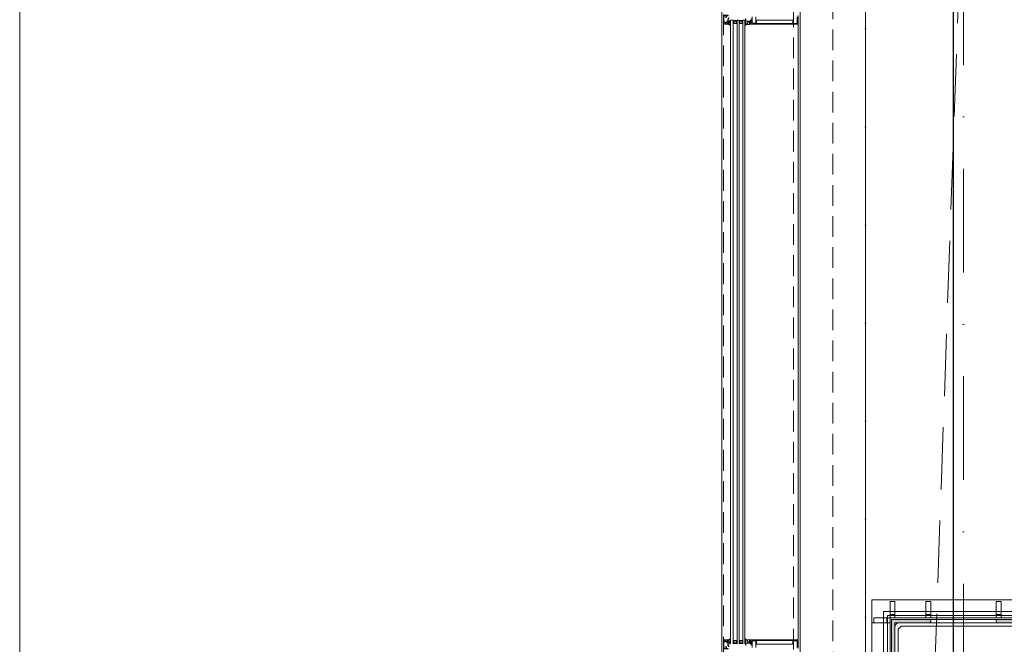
# Model space of a CAD drawing. Header units: millimetres. Extents: x 213386 to 459888, y 74252 to 208052.
# Tile 205 of 256: x 370888 to 373901, y 187476 to 189389. Entities that reach past the tile are written whole.
import ezdxf

# ---------------------------------------------------------------- set-up
doc = ezdxf.new("R2010")
doc.units = ezdxf.units.MM
for name, pattern in [('CK_Čerchovaná 50', [6, 3, -1.5, 0, -1.5]), ('DASHDOTX2', [2, 1, -0.5, 0, -0.5]), ('ČERCHOVANÁ', [25.4, 12.7, -6.35, 0, -6.35]), ('ČÁRKOVANÁ', [19.05, 12.7, -6.35])]:
    doc.linetypes.add(name, pattern=pattern)
doc.layers.get('Defpoints').update_dxf_attribs({"color": 255, "lineweight": 0})
for name, color, linetype, lineweight in [('FASÁDA DETAILNÍ', 255, 'Continuous', 0), ('HU-obrys', 255, 'Continuous', 0), ('HU-ocel pohled', 255, 'Continuous', 0), ('HU-ocel rez', 255, 'Continuous', 0), ('HU-osy', 255, 'DASHDOTX2', 0), ('HU-slaba odstin sedi 254', 255, 'Continuous', 0), ('KOTY 50', 255, 'Continuous', 0), ('NOVA', 255, 'Continuous', 0), ('NOVÁ TLUSTÁ', 255, 'Continuous', 0), ('OSY', 255, 'Continuous', 0), ('TENKA', 255, 'Continuous', 0), ('vzt-tenká', 2, 'Continuous', 20)]:
    doc.layers.add(name, color=color, linetype=linetype, lineweight=lineweight)
doc.layers.get('KOTY 50').off()
doc.styles.add('CS-ROMANS', font='romans.shx', dxfattribs={"width": 0.75, "oblique": 5})
doc.dimstyles.new('A_KÓTA_50', dxfattribs={"dimtxt": 110, "dimasz": 2, "dimexe": 100, "dimexo": 1500, "dimgap": 40, "dimtad": 1, "dimrnd": 1, "dimdsep": 46, "dimtxsty": 'CS-ROMANS', "dimblk": 'KOT_CARA20', "dimcen": 45, "dimse1": 1, "dimse2": 1, "dimclrd": 256, "dimclre": 256, "dimclrt": 256, "dimadec": 0, "dimazin": 0, "dimtfac": 1, "dimtix": 1, "dimtmove": 2, "dimatfit": 3, "dimldrblk": 'OBLIQUE', "dimfxl": 100, "dimtolj": 1, "dimarcsym": 0})

# ---------------------------------------------------------------- blocks, each defined once
blk = doc.blocks.new('284336')
for points in [[(-0.7, -9.6), (-10, -9.6, 0.414511), (-10.5, -10.1), (-10.5, -15.5, -1), (-11.7, -15.5), (-11.7, -9.6), (-12.7, -8.9, -0.668884), (-12.6, -8.2), (-12, -8, 0.766384), (-12, -7.2), (-12.6, -7, -0.76831), (-12.6, -6.2), (-12, -6, 0.766384), (-12, -5.2), (-12.6, -5, -0.76831), (-12.6, -4.2), (-12, -4, 0.766384), (-12, -3.2), (-12.6, -3, -0.877523), (-12.5, -2.2), (-12.1, -2.2, 0.698129), (-11.8, -1.5, -0.220231), (-12.9, 0.8), (-12.9, 3.5, -0.157143), (-12.8, 3.7), (-12.7, 3.4, -0.067482), (-12.5, 2.5, 0.393136), (-8.7, -1), (-6.1, -1, -0.414214), (-5.6, -1.5), (-5.6, -2.2, -0.267949), (-5.9, -2.6), (-6.4, -2.9, 0.267949), (-6.6, -3.4), (-6.6, -5.8, 0.267949), (-6.4, -6.3), (-5.9, -6.6, -0.267949), (-5.6, -7), (-5.6, -8.1, 0.414215), (-5.1, -8.6), (-0.4, -8.6), (-0.4, -9.3, -0.414212), (-0.7, -9.6)], [(-0.4, 0), (-0.4, -2, 0.990243), (-0.4, -3), (0.9, -3, 0.414214), (1.2, -2.7), (1.2, -2.6, -0.668123), (1.7, -2.4), (2.7, -3.4, -0.199004), (2.9, -3.8), (2.9, -5.4, -0.199038), (2.7, -5.8), (1.7, -6.8, -0.668191), (1.2, -6.6), (1.2, -6.5, 0.414214), (0.9, -6.2), (-0.4, -6.2, 0.990269), (-0.4, -7.2), (-0.4, -8.6), (-5.1, -8.6, -0.414215), (-5.6, -8.1), (-5.6, -7, 0.267949), (-5.8, -6.6), (-6.3, -6.3, -0.267949), (-6.6, -5.8), (-6.6, -3.4, -0.267949), (-6.3, -3), (-5.8, -2.7, 0.267949), (-5.6, -2.2), (-5.6, -1.5, 0.414214), (-6.1, -1), (-8.7, -1, -0.393156), (-12.5, 2.5, 0.067572), (-12.7, 3.4), (-12.8, 3.7, -0.637545), (-12.1, 3.5), (-11.9, 2.5, 0.344315), (-10.1, 0.9), (0, 0.4, -0.406913), (0.4, 0), (-0.4, 0)], [(1.7, -4.3, 0.414235), (1.2, -3.8), (-0.7, -3.8, 0.414214), (-1.2, -4.3), (-1.2, -4.9, 0.414214), (-0.7, -5.4), (1.2, -5.4, 0.414235), (1.7, -4.9), (1.7, -4.3)]]:
    blk.add_lwpolyline(points, format="xyb", close=True)
blk = doc.blocks.new('433270')
blk.add_lwpolyline([(1, 0, 0.414364), (0, -1), (0, -1.4, 0.255924), (0.2, -1.8, -0.547723), (0.2, -3.2, 0.255924), (0, -3.6), (0, -14.6, 0.414214), (0.3, -14.9), (1.2, -14.9, 0.414214), (1.7, -14.4), (1.7, -10.3, -0.414214), (2, -10), (6, -10, 0.414248), (7, -9), (7, -7.7, 0.414179), (6.5, -7.2), (5.7, -7.2, 0.414232), (5.4, -7.5), (5.4, -8.2, -0.414198), (5.1, -8.5), (2.8, -8.5, -0.414204), (1.8, -7.5), (1.8, -4.5, -0.147432), (2, -3.9, 0.147461), (2.4, -2.5), (2.4, -2.3, -0.414214), (2.9, -1.8), (21.9, -1.8, -0.668178), (22.2, -2.7), (22.2, -2.7, 1), (21.6, -3.3), (21.5, -3.4, 0.198912), (21.4, -3.7), (21.4, -4, 0.414214), (22.1, -4.7), (22.4, -4.7, 0.576988), (22.6, -4.3, -0.311246), (24.6, -4.3, 0.576988), (24.8, -4.7), (25.3, -4.7, -0.260065), (25.3, -6.6), (24.8, -6.6, 0.576988), (24.6, -7.1, -0.311246), (22.6, -7.1, 0.576988), (22.4, -6.6), (22.1, -6.6, 0.414214), (21.4, -7.3), (21.4, -7.6, 0.267949), (21.6, -8), (21.9, -8.2, -0.637047), (21.7, -10), (19.8, -10.7, 0.315299), (19.5, -11.2), (19.5, -11.5, 0.520567), (20.2, -12), (22.8, -11, -0.520567), (23.5, -11.5), (23.5, -12.5, 0.414062), (24, -13), (25, -13, 0.414186), (25.5, -12.5), (25.5, -11.5, -0.414182), (26, -11), (27, -11, 0.414214), (27.5, -10.5), (27.5, -0.5, 0.414214), (27, 0), (1, 0)], format="xyb", close=True)
blk = doc.blocks.new('284325')
for points in [[(0.8, -5.2, -0.560316), (0.9, -4.7), (1.9, -4.4, 0.3153), (2.1, -4.1), (2.1, -1.9, 0.451558), (1.8, -1.6), (0.9, -1.7, -0.399586), (0.6, -1.5), (0.3, -0.1, -0.415977), (0.5, 0.3, 0.024107), (6.1, 1.2, 0.076636), (9, 2.3, -0.577615), (10.8, 1.3), (10, 1.4, 0.283171), (9.1, 0.9, -0.168429), (7.1, -0.7), (5.9, -1.2, 0.315302), (5.2, -2.1), (5.2, -4.2, 0.269719), (6.8, -6.8, -0.194797), (10.2, -11.5, -0.342663), (9.2, -11.2, 0.119207), (5.4, -7.6, 0.578571), (3.6, -8.6), (3.6, -11.8, 0.176415), (6.2, -18.7, -1), (5.2, -19.5, -0.176415), (2.4, -11.8), (2.4, -8.9, 0.208286), (0.8, -5.2)], [(9, -6.7), (10.3, -8.8, -0.134555), (10.8, -10.6, -0.339795), (10.2, -11.5, 0.194788), (6.8, -6.8, -0.269736), (5.2, -4.2), (5.2, -2.1, -0.315302), (5.9, -1.2), (7.1, -0.7, 0.168429), (9.1, 0.9, -0.283167), (10, 1.4), (10.8, 1.3), (10.8, -0.7, -0.070852), (10.7, -1.3), (9.9, -3.9, -0.241839), (9.1, -4.8), (7.9, -5.2, 0.836024), (8.1, -6.2), (8.1, -6.2, -0.255349), (9, -6.7)]]:
    blk.add_lwpolyline(points, format="xyb", close=True)
blk = doc.blocks.new('A$C29162560')
at = {"layer": 'FASÁDA DETAILNÍ'}
for p, q in [((-913, -14454.5), (-913, -12545.5)), ((-913, -12545.5), (-905, -12545.5)), ((-905, -12545.5), (-913, -12545.5)), ((-905, -12545.5), (-905, -14454.5)), ((-893, -14454.5), (-893, -12545.5)), ((-893, -12545.5), (-887, -12545.5)), ((-887, -12545.5), (-893, -12545.5)), ((-887, -12545.5), (-887, -14454.5)), ((-875, -14454.5), (-875, -12545.5)), ((-875, -12545.5), (-869, -12545.5)), ((-869, -12545.5), (-875, -12545.5)), ((-869, -12545.5), (-869, -14454.5)), ((-706, -12543.7), (-706, -14443.5))]:
    blk.add_line(p, q, dxfattribs=at)
for points in [[(25640, -21740), (-940, -21740), (-940, 1940), (25640, 1940)], [(25400, -21500), (-700, -21500), (-700, 1700), (25400, 1700)], [(-894, -12555.5), (-894, -12549.5), (-896, -12547.5), (-902, -12547.5), (-904, -12549.5), (-904, -12555.5), (-899.5, -12555.5), (-899.5, -12555), (-898.5, -12555), (-898.5, -12555.5)], [(-903, -12554.5), (-895, -12554.5), (-895, -12549.9), (-896.4, -12548.5), (-901.4, -12548.5), (-903, -12549.9)], [(-876, -12555.5), (-876, -12549.5), (-878, -12547.5), (-884, -12547.5), (-886, -12549.5), (-886, -12555.5), (-881.5, -12555.5), (-881.5, -12555), (-880.5, -12555), (-880.5, -12555.5)], [(-885, -12554.5), (-877, -12554.5), (-877, -12549.9), (-878.4, -12548.5), (-883.4, -12548.5), (-885, -12549.9)], [(-894, -14444.5), (-894, -14450.5), (-896, -14452.5), (-902, -14452.5), (-904, -14450.5), (-904, -14444.5), (-899.5, -14444.5), (-899.5, -14445), (-898.5, -14445), (-898.5, -14444.5)], [(-903, -14445.5), (-895, -14445.5), (-895, -14450.1), (-896.4, -14451.5), (-901.4, -14451.5), (-903, -14450.1)], [(-876, -14444.5), (-876, -14450.5), (-878, -14452.5), (-884, -14452.5), (-886, -14450.5), (-886, -14444.5), (-881.5, -14444.5), (-881.5, -14445), (-880.5, -14445), (-880.5, -14444.5)], [(-885, -14445.5), (-877, -14445.5), (-877, -14450.1), (-878.4, -14451.5), (-883.4, -14451.5), (-885, -14450.1)]]:
    blk.add_lwpolyline(points, close=True, dxfattribs=at)
at = {"layer": 'FASÁDA DETAILNÍ', "linetype": 'ČÁRKOVANÁ', "ltscale": 5}
for points in [[(25635, -21735), (-935, -21735), (-935, 1935), (25635, 1935)], [(25420, -21520), (-720, -21520), (-720, 1720), (25420, 1720)], [(25300, -21400), (-600, -21400), (-600, 1600), (25300, 1600)]]:
    blk.add_lwpolyline(points, close=True, dxfattribs=at)
at = {"layer": 'FASÁDA DETAILNÍ'}
for points in [[(-846.5, -12534.6), (-846.5, -12553, 0.414214), (-845, -12554.5), (-841.5, -12554.5, 0.399985), (-840.5, -12554.5), (-836.8, -12554.5, 0.414214), (-835.3, -12553), (-835.3, -12534.6, -0.13165)], [(-720.2, -12534.7), (-720.2, -12553.5, 0.414232), (-718.7, -12555), (-715, -12555, 0.399985), (-714, -12555), (-710.5, -12555, 0.414232), (-709, -12553.5), (-709, -12534.7, -0.116937)], [(-706, -12531), (-706, -12556.5, -0.414214), (-707, -12557.5), (-707, -12557.5), (-855.5, -12557.5, -0.414214), (-856, -12557), (-856, -12555.7, -0.41422), (-855.5, -12555.2), (-855, -12555.2), (-855, -12556.2), (-850.5, -12556.2, 0.414214), (-849.5, -12555.2), (-849.5, -12550.5, 0.414214), (-850.5, -12549.5), (-855, -12549.5), (-855, -12551.2), (-855.5, -12551.2, -0.414201), (-856, -12550.7), (-856, -12548.7, -0.414214), (-855.5, -12548.2), (-853.4, -12548.2, 0.414214), (-852.9, -12547.7), (-852.9, -12545.9), (-851.6, -12545.9), (-851.6, -12547.1), (-849.8, -12547.1, 0.414214), (-849.5, -12546.8), (-849.5, -12541.5, 0.414167)], [(-846.5, -14465.4), (-846.5, -14447, -0.414214), (-845, -14445.5), (-841.5, -14445.5, -0.399985), (-840.5, -14445.5), (-836.8, -14445.5, -0.414214), (-835.3, -14447), (-835.3, -14465.4, 0.13165)], [(-720.2, -14465.3), (-720.2, -14446.5, -0.414232), (-718.7, -14445), (-715, -14445, -0.399985), (-714, -14445), (-710.5, -14445, -0.414232), (-709, -14446.5), (-709, -14465.3, 0.116937)], [(-706, -14469), (-706, -14443.5, 0.414214), (-707, -14442.5), (-707, -14442.5), (-855.5, -14442.5, 0.414214), (-856, -14443), (-856, -14444.3, 0.41422), (-855.5, -14444.8), (-855, -14444.8), (-855, -14443.8), (-850.5, -14443.8, -0.414214), (-849.5, -14444.8), (-849.5, -14449.5, -0.414214), (-850.5, -14450.5), (-855, -14450.5), (-855, -14448.8), (-855.5, -14448.8, 0.414201), (-856, -14449.3), (-856, -14451.3, 0.414214), (-855.5, -14451.8), (-853.4, -14451.8, -0.414214), (-852.9, -14452.3), (-852.9, -14454.1), (-851.6, -14454.1), (-851.6, -14452.9), (-849.8, -14452.9, -0.414214), (-849.5, -14453.2), (-849.5, -14458.5, -0.414167)]]:
    blk.add_lwpolyline(points, format="xyb", dxfattribs=at)
for points in [[(-832.8, -12555.4), (-722.7, -12555.4, 0.414214), (-722.2, -12554.9), (-722.2, -12545.2, 0.414214), (-722.7, -12544.7), (-832.8, -12544.7, 0.414214), (-833.3, -12545.2), (-833.3, -12554.9, 0.414214), (-832.8, -12555.4)], [(-832.8, -14444.6), (-722.7, -14444.6, -0.414214), (-722.2, -14445.1), (-722.2, -14454.8, -0.414214), (-722.7, -14455.3), (-832.8, -14455.3, -0.414214), (-833.3, -14454.8), (-833.3, -14445.1, -0.414214), (-832.8, -14444.6)]]:
    blk.add_lwpolyline(points, format="xyb", close=True, dxfattribs=at)
for centre, radius, start, end in [((-899, -12523.6), 22.7, 254.6728, 285.3272), ((-903.6, -12551.1), 3.55, 67.2938, 112.409), ((-903.8, -12550.7), 2.9, 65.3067, 115.2952), ((-903.9, -12550.3), 2.25, 61.5273, 118.4028), ((-904.1, -12550.1), 1.71, 57.2949, 122.6857), ((-904.2, -12549.9), 1.26, 51.9656, 128.4996), ((-904.4, -12549.8), 0.879, 43.9949, 136.4964), ((-904.5, -12549.9), 0.596, 33.0366, 146.9634), ((-904.5, -12550.1), 0.596, 33.0366, 146.9634), ((-904.5, -12550.4), 0.596, 33.0366, 146.9634), ((-904.5, -12550.7), 0.596, 33.0366, 146.9634), ((-904.5, -12551), 0.596, 33.0366, 146.9634), ((-904.5, -12551.3), 0.596, 33.0366, 146.9634), ((-904.5, -12551.6), 0.596, 33.0366, 146.9634), ((-904.5, -12551.9), 0.596, 33.0366, 146.9634), ((-904.5, -12552.2), 0.596, 33.0366, 146.9634), ((-904.5, -12552.5), 0.596, 33.0366, 146.9634), ((-904.5, -12552.8), 0.596, 33.0366, 146.9634), ((-904.5, -12553.1), 0.596, 33.0366, 146.9634), ((-904.5, -12553.4), 0.596, 33.0366, 146.9634), ((-894.4, -12551.1), 3.55, 67.591, 112.7062), ((-894.2, -12550.7), 2.9, 64.7048, 114.6933), ((-894.1, -12550.3), 2.25, 61.5972, 118.4727), ((-893.9, -12550.1), 1.71, 57.3143, 122.7051), ((-893.8, -12549.9), 1.26, 51.5004, 128.0344), ((-893.6, -12549.8), 0.879, 43.5036, 136.0051), ((-893.5, -12549.9), 0.596, 33.0366, 146.9634), ((-893.5, -12550.1), 0.596, 33.0366, 146.9634), ((-893.5, -12550.4), 0.596, 33.0366, 146.9634), ((-893.5, -12550.7), 0.596, 33.0366, 146.9634), ((-893.5, -12551), 0.596, 33.0366, 146.9634), ((-893.5, -12551.3), 0.596, 33.0366, 146.9634), ((-893.5, -12551.6), 0.596, 33.0366, 146.9634), ((-893.5, -12551.9), 0.596, 33.0366, 146.9634), ((-893.5, -12552.2), 0.596, 33.0366, 146.9634), ((-893.5, -12552.5), 0.596, 33.0366, 146.9634), ((-893.5, -12552.8), 0.596, 33.0366, 146.9634), ((-893.5, -12553.1), 0.596, 33.0366, 146.9634), ((-893.5, -12553.4), 0.596, 33.0366, 146.9634), ((-881, -12523.6), 22.7, 254.6728, 285.3272), ((-885.6, -12551.1), 3.55, 67.2938, 112.409), ((-885.8, -12550.7), 2.9, 65.3067, 115.2952), ((-885.9, -12550.3), 2.25, 61.5273, 118.4028), ((-886.1, -12550.1), 1.71, 57.2949, 122.6857), ((-886.2, -12549.9), 1.26, 51.9656, 128.4996), ((-886.4, -12549.8), 0.879, 43.9949, 136.4964), ((-886.5, -12549.9), 0.596, 33.0366, 146.9634), ((-886.5, -12550.1), 0.596, 33.0366, 146.9634), ((-886.5, -12550.4), 0.596, 33.0366, 146.9634), ((-886.5, -12550.7), 0.596, 33.0366, 146.9634), ((-886.5, -12551), 0.596, 33.0366, 146.9634), ((-886.5, -12551.3), 0.596, 33.0366, 146.9634), ((-886.5, -12551.6), 0.596, 33.0366, 146.9634), ((-886.5, -12551.9), 0.596, 33.0366, 146.9634), ((-886.5, -12552.2), 0.596, 33.0366, 146.9634), ((-886.5, -12552.5), 0.596, 33.0366, 146.9634), ((-886.5, -12552.8), 0.596, 33.0366, 146.9634), ((-886.5, -12553.1), 0.596, 33.0366, 146.9634), ((-886.5, -12553.4), 0.596, 33.0366, 146.9634), ((-876.4, -12551.1), 3.55, 67.591, 112.7062), ((-876.2, -12550.7), 2.9, 64.7048, 114.6933), ((-876.1, -12550.3), 2.25, 61.5972, 118.4727), ((-875.9, -12550.1), 1.71, 57.3143, 122.7051), ((-875.8, -12549.9), 1.26, 51.5004, 128.0344), ((-875.6, -12549.8), 0.879, 43.5036, 136.0051), ((-875.5, -12549.9), 0.596, 33.0366, 146.9634), ((-875.5, -12550.1), 0.596, 33.0366, 146.9634), ((-875.5, -12550.4), 0.596, 33.0366, 146.9634), ((-875.5, -12550.7), 0.596, 33.0366, 146.9634), ((-875.5, -12551), 0.596, 33.0366, 146.9634), ((-875.5, -12551.3), 0.596, 33.0366, 146.9634), ((-875.5, -12551.6), 0.596, 33.0366, 146.9634), ((-875.5, -12551.9), 0.596, 33.0366, 146.9634), ((-875.5, -12552.2), 0.596, 33.0366, 146.9634), ((-875.5, -12552.5), 0.596, 33.0366, 146.9634), ((-875.5, -12552.8), 0.596, 33.0366, 146.9634), ((-875.5, -12553.1), 0.596, 33.0366, 146.9634), ((-875.5, -12553.4), 0.596, 33.0366, 146.9634), ((-904.5, -14446.6), 0.596, 213.0366, 326.9634), ((-904.5, -14446.9), 0.596, 213.0366, 326.9634), ((-904.5, -14447.2), 0.596, 213.0366, 326.9634), ((-904.5, -14447.5), 0.596, 213.0366, 326.9634), ((-904.5, -14447.8), 0.596, 213.0366, 326.9634), ((-904.5, -14448.1), 0.596, 213.0366, 326.9634), ((-904.5, -14448.4), 0.596, 213.0366, 326.9634), ((-904.5, -14448.7), 0.596, 213.0366, 326.9634), ((-904.5, -14449), 0.596, 213.0366, 326.9634), ((-904.5, -14449.3), 0.596, 213.0366, 326.9634), ((-904.5, -14449.6), 0.596, 213.0366, 326.9634), ((-904.5, -14449.9), 0.596, 213.0366, 326.9634), ((-904.5, -14450.1), 0.596, 213.0366, 326.9634), ((-904.4, -14450.2), 0.879, 223.5036, 316.0051), ((-904.2, -14450.1), 1.26, 231.5004, 308.0344), ((-904.1, -14449.9), 1.71, 237.3143, 302.7051), ((-903.9, -14449.7), 2.25, 241.5972, 298.4727), ((-903.8, -14449.3), 2.9, 244.7048, 294.6933), ((-903.6, -14448.9), 3.55, 247.591, 292.7062), ((-899, -14476.4), 22.7, 74.6728, 105.3272), ((-894.4, -14448.9), 3.55, 247.2938, 292.409), ((-894.2, -14449.3), 2.9, 245.3067, 295.2952), ((-894.1, -14449.7), 2.25, 241.5273, 298.4028), ((-893.9, -14449.9), 1.71, 237.2949, 302.6857), ((-893.8, -14450.1), 1.26, 231.9656, 308.4996), ((-893.6, -14450.2), 0.879, 223.9949, 316.4964), ((-893.5, -14446.6), 0.596, 213.0366, 326.9634), ((-893.5, -14446.9), 0.596, 213.0366, 326.9634), ((-893.5, -14447.2), 0.596, 213.0366, 326.9634), ((-893.5, -14447.5), 0.596, 213.0366, 326.9634), ((-893.5, -14447.8), 0.596, 213.0366, 326.9634), ((-893.5, -14448.1), 0.596, 213.0366, 326.9634), ((-893.5, -14448.4), 0.596, 213.0366, 326.9634), ((-893.5, -14448.7), 0.596, 213.0366, 326.9634), ((-893.5, -14449), 0.596, 213.0366, 326.9634), ((-893.5, -14449.3), 0.596, 213.0366, 326.9634), ((-893.5, -14449.6), 0.596, 213.0366, 326.9634), ((-893.5, -14449.9), 0.596, 213.0366, 326.9634), ((-893.5, -14450.1), 0.596, 213.0366, 326.9634), ((-886.5, -14446.6), 0.596, 213.0366, 326.9634), ((-886.5, -14446.9), 0.596, 213.0366, 326.9634), ((-886.5, -14447.2), 0.596, 213.0366, 326.9634), ((-886.5, -14447.5), 0.596, 213.0366, 326.9634), ((-886.5, -14447.8), 0.596, 213.0366, 326.9634), ((-886.5, -14448.1), 0.596, 213.0366, 326.9634), ((-886.5, -14448.4), 0.596, 213.0366, 326.9634), ((-886.5, -14448.7), 0.596, 213.0366, 326.9634), ((-886.5, -14449), 0.596, 213.0366, 326.9634), ((-886.5, -14449.3), 0.596, 213.0366, 326.9634), ((-886.5, -14449.6), 0.596, 213.0366, 326.9634), ((-886.5, -14449.9), 0.596, 213.0366, 326.9634), ((-886.5, -14450.1), 0.596, 213.0366, 326.9634), ((-886.4, -14450.2), 0.879, 223.5036, 316.0051), ((-886.2, -14450.1), 1.26, 231.5004, 308.0344), ((-886.1, -14449.9), 1.71, 237.3143, 302.7051), ((-885.9, -14449.7), 2.25, 241.5972, 298.4727), ((-885.8, -14449.3), 2.9, 244.7048, 294.6933), ((-885.6, -14448.9), 3.55, 247.591, 292.7062), ((-881, -14476.4), 22.7, 74.6728, 105.3272), ((-876.4, -14448.9), 3.55, 247.2938, 292.409), ((-876.2, -14449.3), 2.9, 245.3067, 295.2952), ((-876.1, -14449.7), 2.25, 241.5273, 298.4028), ((-875.9, -14449.9), 1.71, 237.2949, 302.6857), ((-875.8, -14450.1), 1.26, 231.9656, 308.4996), ((-875.6, -14450.2), 0.879, 223.9949, 316.4964), ((-875.5, -14446.6), 0.596, 213.0366, 326.9634), ((-875.5, -14446.9), 0.596, 213.0366, 326.9634), ((-875.5, -14447.2), 0.596, 213.0366, 326.9634), ((-875.5, -14447.5), 0.596, 213.0366, 326.9634), ((-875.5, -14447.8), 0.596, 213.0366, 326.9634), ((-875.5, -14448.1), 0.596, 213.0366, 326.9634), ((-875.5, -14448.4), 0.596, 213.0366, 326.9634), ((-875.5, -14448.7), 0.596, 213.0366, 326.9634), ((-875.5, -14449), 0.596, 213.0366, 326.9634), ((-875.5, -14449.3), 0.596, 213.0366, 326.9634), ((-875.5, -14449.6), 0.596, 213.0366, 326.9634), ((-875.5, -14449.9), 0.596, 213.0366, 326.9634), ((-875.5, -14450.1), 0.596, 213.0366, 326.9634)]:
    blk.add_arc(centre, radius, start, end, dxfattribs=at)
for name, p, xscale, rotation in [('433270', (-935, -12530), -1.000000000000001, 90), ('284325', (-924.1, -12557.5), -1, 180), ('284336', (-855.6, -12557.5), -1, 180)]:
    blk.add_blockref(name, p, dxfattribs=dict(at, xscale=xscale, rotation=rotation))
at = {"layer": 'FASÁDA DETAILNÍ', "rotation": 90}
blk.add_blockref('433270', (-935, -14470), dxfattribs=at)
at = {"layer": 'FASÁDA DETAILNÍ'}
for name, p in [('284325', (-924.1, -14442.5)), ('284336', (-855.6, -14442.5))]:
    blk.add_blockref(name, p, dxfattribs=at)
blk = doc.blocks.new('KOT_CARA20')
for p, q in [((0, 20), (0, -20)), ((0, 0), (-14.1, -14.1)), ((0, 0), (14.1, 14.1))]:
    blk.add_line(p, q)
blk = doc.blocks.new('*D3950')
at = {"lineweight": -2, "transparency": 16777216}
blk.add_line((373745.5, 181384.2), (373745.5, 202680.2), dxfattribs=at)
at = {"layer": 'Defpoints', "color": 0, "transparency": 16777216}
for p in [(373428.9, 202682.2), (373745.5, 202682.2), (373010.8, 181382.2)]:
    blk.add_point(p, dxfattribs=at)
at = {"lineweight": -2, "transparency": 16777216, "xscale": 2, "yscale": 2, "zscale": 2}
for p, rotation in [((373745.5, 202682.2), 90), ((373745.5, 181382.2), 270)]:
    blk.add_blockref('KOT_CARA20', p, dxfattribs=dict(at, rotation=rotation))
at = {"transparency": 16777216, "insert": (373643, 192725.8), "char_height": 110, "attachment_point": 5, "rotation": 90, "style": 'CS-ROMANS'}
blk.add_mtext('\\A1;21300', dxfattribs=at)
blk = doc.blocks.new('_OBLIQUE')
at = {"color": 0, "linetype": 'ByBlock', "ltscale": 15}
blk.add_line((-0.5, -0.5), (0.5, 0.5), dxfattribs=at)
blk = doc.blocks.new('A$C657B7939')
at = {"layer": 'HU-slaba odstin sedi 254'}
h = blk.add_hatch(color=256, dxfattribs=at)
h.dxf.hatch_style = 1
h.paths.add_polyline_path([(0.01, 0.1135, 0.414214), (0.0035, 0.12), (0, 0.12), (0, 0), (0.12, 0), (0.12, 0.0035, 0.414214), (0.1135, 0.01), (0.023, 0.01, -0.414214), (0.01, 0.023)])
for p, q in [((0, 0.12), (0.0035, 0.12)), ((0, 0), (0, 0.12)), ((0.01, 0.1135), (0.01, 0.023)), ((0.023, 0.01), (0.1135, 0.01)), ((0.12, 0.0035), (0.12, 0)), ((0.12, 0), (0, 0))]:
    blk.add_line(p, q)
for centre, radius, start, end in [((0.0035, 0.1135), 0.0065, 0, 90), ((0.023, 0.023), 0.013, 180, 270), ((0.1135, 0.0035), 0.0065, 0, 90)]:
    blk.add_arc(centre, radius, start, end)
blk = doc.blocks.new('ztužení sloupů 2')
at = {"layer": 'HU-obrys', "ltscale": 100}
blk.add_lwpolyline([(141108.3, 177277.9), (141108.3, 176697.9), (141118.3, 176687.9), (141498.3, 176687.9), (141508.3, 176697.9), (141508.3, 177277.9), (141498.3, 177287.9), (141118.3, 177287.9)], close=True, dxfattribs=at)
at = {"layer": 'HU-ocel pohled'}
for p, q in [((141083.3, 177362.9), (141083.3, 177312.9)), ((141098.3, 177362.9), (141083.3, 177362.9)), ((141098.3, 177362.9), (141098.3, 177312.9)), ((141193, 177362.9), (141193, 177312.9)), ((141193, 177362.9), (141208, 177362.9)), ((141208, 177362.9), (141208, 177312.9)), ((141408, 177362.9), (141408, 177312.9)), ((141423, 177362.9), (141408, 177362.9)), ((141423, 177362.9), (141423, 177312.9)), ((141518.3, 177362.9), (141518.3, 177312.9)), ((141533.3, 177362.9), (141518.3, 177362.9)), ((141533.3, 177362.9), (141533.3, 177312.9)), ((141033.3, 177312.9), (141083.3, 177312.9)), ((141033.3, 177297.9), (141033.3, 177312.9)), ((141073.3, 177297.9), (141073.3, 177312.9)), ((141098.3, 177322.9), (141083.3, 177322.9)), ((141193, 177322.9), (141208, 177322.9)), ((141423, 177322.9), (141408, 177322.9)), ((141533.3, 177322.9), (141518.3, 177322.9)), ((141583.3, 177312.9), (141533.3, 177312.9)), ((141543.3, 177297.9), (141543.3, 177312.9)), ((141583.3, 177297.9), (141583.3, 177312.9)), ((141028, 177297.9), (141083.3, 177297.9)), ((141588, 177297.9), (141533.3, 177297.9)), ((141033.3, 177202.5), (141083.3, 177202.5)), ((141033.3, 177187.5), (141033.3, 177202.5)), ((141033.3, 177187.5), (141083.3, 177187.5)), ((141073.3, 177187.5), (141073.3, 177202.5)), ((141583.3, 177202.9), (141533.3, 177202.9)), ((141583.3, 177187.9), (141533.3, 177187.9)), ((141543.3, 177187.9), (141543.3, 177202.9)), ((141583.3, 177187.9), (141583.3, 177202.9)), ((141033.3, 176995.4), (141083.3, 176995.4)), ((141033.3, 176980.4), (141033.3, 176995.4)), ((141033.3, 176980.4), (141083.3, 176980.4)), ((141073.3, 176980.4), (141073.3, 176995.4)), ((141583.3, 176995.4), (141533.3, 176995.4)), ((141583.3, 176980.4), (141533.3, 176980.4)), ((141543.3, 176980.4), (141543.3, 176995.4)), ((141583.3, 176980.4), (141583.3, 176995.4)), ((141033.3, 176788.2), (141083.3, 176788.2)), ((141033.3, 176773.2), (141033.3, 176788.2)), ((141033.3, 176773.2), (141083.3, 176773.2)), ((141073.3, 176773.2), (141073.3, 176788.2)), ((141583.3, 176787.9), (141533.3, 176787.9)), ((141583.3, 176772.9), (141533.3, 176772.9)), ((141543.3, 176772.9), (141543.3, 176787.9)), ((141583.3, 176772.9), (141583.3, 176787.9)), ((141028, 176677.9), (141083.3, 176677.9)), ((141033.3, 176662.9), (141033.3, 176677.9)), ((141073.3, 176662.9), (141073.3, 176677.9)), ((141588, 176677.9), (141533.3, 176677.9)), ((141543.3, 176662.9), (141543.3, 176677.9)), ((141583.3, 176662.9), (141583.3, 176677.9)), ((141033.3, 176662.9), (141083.3, 176662.9)), ((141083.3, 176612.9), (141083.3, 176662.9)), ((141098.3, 176652.9), (141083.3, 176652.9)), ((141098.3, 176612.9), (141098.3, 176662.9)), ((141193, 176612.9), (141193, 176662.9)), ((141193, 176652.9), (141208, 176652.9)), ((141208, 176612.9), (141208, 176662.9)), ((141408, 176612.9), (141408, 176662.9)), ((141423, 176652.9), (141408, 176652.9)), ((141423, 176612.9), (141423, 176662.9)), ((141518.3, 176612.9), (141518.3, 176662.9)), ((141533.3, 176652.9), (141518.3, 176652.9)), ((141533.3, 176612.9), (141533.3, 176662.9)), ((141583.3, 176662.9), (141533.3, 176662.9)), ((141098.3, 176612.9), (141083.3, 176612.9)), ((141193, 176612.9), (141208, 176612.9)), ((141423, 176612.9), (141408, 176612.9)), ((141533.3, 176612.9), (141518.3, 176612.9))]:
    blk.add_line(p, q, dxfattribs=at)
for points in [[(141028, 177367.9), (141028, 176607.9), (141588, 176607.9), (141588, 177367.9)], [(141083.3, 177312.9), (141083.3, 176662.9), (141533.3, 176662.9), (141533.3, 177312.9)], [(141098.3, 177297.9), (141098.3, 176677.9), (141518.3, 176677.9), (141518.3, 177297.9)]]:
    blk.add_lwpolyline(points, close=True, dxfattribs=at)
at = {"layer": 'HU-osy', "ltscale": 100}
for p, q in [((141308.3, 176604.2), (141308.3, 177371.5)), ((141662.8, 176987.9), (140895.4, 176987.9))]:
    blk.add_line(p, q, dxfattribs=at)
at = {"layer": 'NOVÁ TLUSTÁ', "ltscale": 5}
for points in [[(141063.3, 177332.9), (141553.3, 177332.9), (141553.3, 176642.9), (141063.3, 176642.9)], [(141075.8, 177320.4), (141540.8, 177320.4), (141540.8, 176655.4), (141075.8, 176655.4)], [(141088.3, 177307.9), (141528.3, 177307.9), (141528.3, 176667.9), (141088.3, 176667.9)]]:
    blk.add_lwpolyline(points, close=True, dxfattribs=at)
at = {"layer": 'HU-ocel rez', "ltscale": 30}
for p, xscale, yscale, rotation in [((141088.3, 177307.9), 1000, 1000, 270), ((141528.3, 177307.9), -1000.000000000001, 1000.000000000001, 90), ((141088.3, 176667.9), -1000, 1000, 270), ((141528.3, 176667.9), 1000.000000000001, 1000.000000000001, 90)]:
    blk.add_blockref('A$C657B7939', p, dxfattribs=dict(at, xscale=xscale, yscale=yscale, rotation=rotation))

msp = doc.modelspace()

# ---------------------------------------------------------------- linework, layer by layer
at = {"layer": 'NOVA', "linetype": 'ČÁRKOVANÁ', "ltscale": 15}
msp.add_line((373476.638, 181382.154), (374226.638, 202682.154), dxfattribs=at)
at = {"layer": 'NOVA'}
msp.add_line((373476.638, 180632.154), (373476.638, 196574.654), dxfattribs=at)
at = {"layer": 'NOVA', "ltscale": 5}
msp.add_line((373476.638, 180632.154), (373476.638, 196574.654), dxfattribs=at)
at = {"layer": 'OSY', "linetype": 'ČERCHOVANÁ', "ltscale": 25}
msp.add_line((373776.638, 204809.563), (373776.638, 179734.916), dxfattribs=at)
at = {"layer": 'TENKA', "linetype": 'CK_Čerchovaná 50', "ltscale": 50}
msp.add_line((373476.638, 180432.154), (373476.638, 203632.154), dxfattribs=at)
at = {"layer": 'TENKA', "ltscale": 20}
msp.add_lwpolyline([(373476.638, 187469.654), (373476.638, 191794.654)], close=True, dxfattribs=at)
at = {"layer": 'vzt-tenká'}
msp.add_line((370888.036, 208052.119), (370888.036, 178352.119), dxfattribs=at)

# ---------------------------------------------------------------- block references
at = {"layer": 'KOTY 50'}
msp.add_blockref('ztužení sloupů 2', (232468.311, 10244.296), dxfattribs=at)
at = {"layer": 'NOVA'}
msp.add_blockref('A$C29162560', (373976.638, 201932.154), dxfattribs=at)

# ---------------------------------------------------------------- dimensions: what is measured, and where the dimension line sits
dim = msp.add_linear_dim(base=(373745.548, 202682.154), p1=(373010.825, 181382.154), p2=(373428.861, 202682.154), angle=90, dimstyle='A_KÓTA_50')
dim.commit()
dim.dimension.update_dxf_attribs({"geometry": '*D3950', "text_midpoint": (373643.048, 192725.83), "dimtype": 160})

doc.saveas('drawing.dxf')
